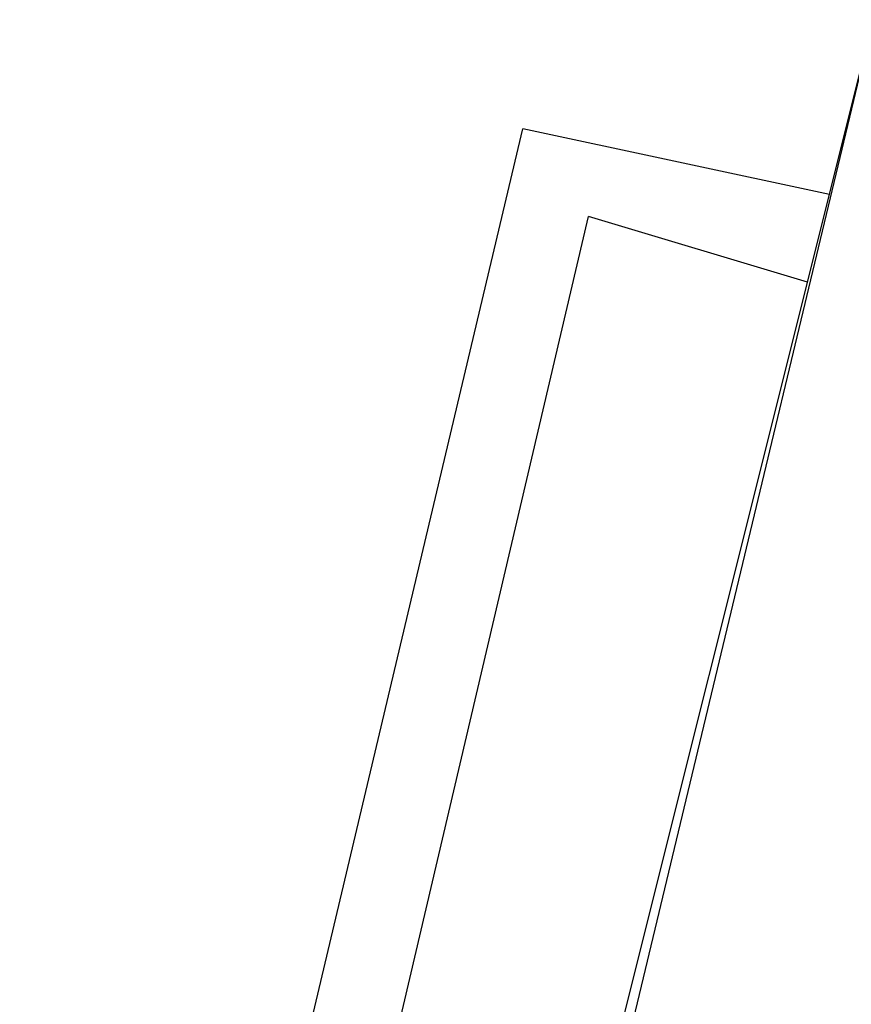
# Model space of a CAD drawing. Header units: feet. Extents: x -79 to 198, y -22 to 181.
# Tile 123 of 256: x 113.267 to 113.773, y 60.044 to 60.644. Entities that reach past the tile are written whole.
import ezdxf

# ---------------------------------------------------------------- set-up
doc = ezdxf.new("R2010")
doc.units = ezdxf.units.FT
doc.layers.add('A-LINEA', color=7, linetype='CONTINUOUS')
doc.layers.add('A-MURO-CONCRETO', color=8, linetype='CONTINUOUS')

msp = doc.modelspace()

# ---------------------------------------------------------------- linework, layer by layer
at = {"layer": 'A-LINEA'}
for p, q in [((113.2667, 59.2844), (113.5733, 60.5778)), ((113.76, 60.5378), (113.5733, 60.5778)), ((113.3067, 59.2178), (113.6133, 60.5244)), ((113.7467, 60.4844), (113.6133, 60.5244))]:
    msp.add_line(p, q, dxfattribs=at)
msp.add_lwpolyline([(117.1867, 59.8444), (116.8, 58.2178), (113.4, 59.0311), (113.7867, 60.6444), (117.1867, 59.8444)], dxfattribs=at)
at = {"layer": 'A-MURO-CONCRETO'}
msp.add_lwpolyline([(113.7867, 60.6444), (117.1867, 59.8444), (113.5867, 59.8444), (113.7867, 60.6444), (113.7867, 60.6444)], dxfattribs=at)

doc.saveas('drawing.dxf')
